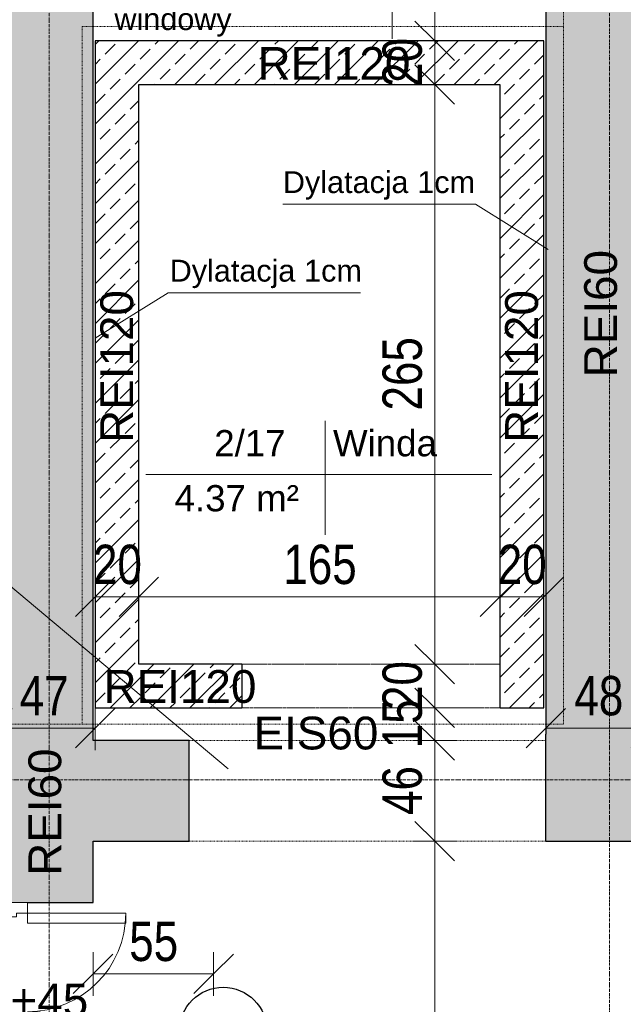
# Model space of a CAD drawing. Header units: centimetres. Extents: x 14827 to 20060, y -10807 to -8443.
# Tile 9 of 21: x 16206 to 16482, y -9471 to -9021. Entities that reach past the tile are written whole.
import ezdxf

# ---------------------------------------------------------------- set-up
doc = ezdxf.new("R2010")
doc.units = ezdxf.units.CM
for name, pattern in [('Aligning Line 1_8_', [0.635, 0.3175, -0.3175]), ('Linia siatki', [0.9925, 0.47, -0.2175, 0.0875, -0.2175]), ('Ponad', [0.396875, 0.238125, -0.15875])]:
    doc.linetypes.add(name, pattern=pattern)
for name, color, linetype, lineweight in [('A-ANNO-DIMS', 211, 'Continuous', 9), ('A-ANNO-DIMS-100', 211, 'Continuous', 9), ('A-AREA-IDEN', 2, 'Continuous', 9), ('A-DETL', 90, 'Continuous', 9), ('A-DETL-GENF', 92, 'Continuous', 9), ('A-DETL-MEDM', 33, 'Continuous', 25), ('A-DETL-THIN', 151, 'Continuous', 9), ('A-DOOR', 31, 'Continuous', 9), ('A-DOOR-FRAM', 31, 'Continuous', 18), ('A-WALL', 113, 'Continuous', 9), ('A-WALL-PATT', 111, 'Continuous', 25), ('G-ANNO-TEXT', 231, 'Continuous', 9), ('S-GRID', 1, 'Continuous', 9)]:
    doc.layers.add(name, color=color, linetype=linetype, lineweight=lineweight)
doc.styles.add('Arial_1', font='arial.ttf', dxfattribs={"height": 12})
doc.styles.add('Arial_2', font='arial.ttf', dxfattribs={"width": 0.8, "height": 18})
doc.styles.add('Arial_3', font='arial.ttf', dxfattribs={"height": 10})
doc.styles.add('Arial_4', font='arial.ttf', dxfattribs={"height": 15})
doc.dimstyles.new('Przekątna_-_1_8_mm_Arial', dxfattribs={"dimscale": 30.48, "dimtxt": 18.364669, "dimasz": 0.590551, "dimexe": 0.328084, "dimexo": 0.0625, "dimgap": 0.016404, "dimtad": 1, "dimdec": 0, "dimdsep": 46, "dimtxsty": 'Arial_2', "dimblk1": 'OBLIQUE', "dimblk2": 'OBLIQUE', "dimsah": 1, "dimcen": 0.09, "dimazin": 0, "dimtfac": 1, "dimtdec": 4, "dimtix": 1, "dimtmove": 0, "dimatfit": 3, "dimfxl": 0.328084, "dimfxlon": 1, "dimtvp": 1, "dimtolj": 1, "dimtzin": 0, "dimarcsym": 2})
doc.dimstyles.new('Przekątna_-_1_8_mm_Arial_1', dxfattribs={"dimscale": 30.48, "dimtxt": 18.364669, "dimasz": 0.590551, "dimexe": 0.328084, "dimexo": 0.0625, "dimgap": 0.016404, "dimtad": 1, "dimdec": 0, "dimdsep": 46, "dimtxsty": 'Arial_2', "dimblk1": 'OBLIQUE', "dimblk2": 'OBLIQUE', "dimsah": 1, "dimcen": 0.09, "dimazin": 0, "dimtfac": 1, "dimtdec": 4, "dimtix": 1, "dimtmove": 0, "dimatfit": 3, "dimfxl": 0.328084, "dimfxlon": 1, "dimtvp": 1, "dimtolj": 1, "dimtzin": 0, "dimarcsym": 2})
pattern_1 = [(45, (0, 0), (-9.123799, 9.123799), []), (45, (9.124, 0), (-9.123799, 9.123799), [6.452, -3.226])]

# ---------------------------------------------------------------- blocks, each defined once
blk = doc.blocks.new('Drzwi-korytarz-niesymetryczne-wpuszczane - 1350 x 2000mm-590928-6_Poziom posadzka II pietra')
at = {"layer": 'A-DOOR', "lineweight": 18}
for p, q in [((-63, 6.365), (-67.5, 6.365)), ((-67.5, 6.365), (-67.5, -83.635)), ((-63, -83.635), (-63, 6.365)), ((63, 6.365), (67.5, 6.365)), ((63, -38.635), (63, 6.365)), ((67.5, 6.365), (67.5, -38.635)), ((67.5, -38.635), (63, -38.635)), ((-67.5, -83.635), (-63, -83.635))]:
    blk.add_line(p, q, dxfattribs=at)
at = {"layer": 'A-DOOR'}
for centre, radius, start, end in [((-67.5, 6.365), 90, 270, 360), ((67.5, 6.365), 45, 180, 270)]:
    blk.add_arc(centre, radius, start, end, dxfattribs=at)
at = {"layer": 'A-DOOR-FRAM'}
for p, q in [((-72.5, 21.365), (-67.5, 21.365)), ((-72.5, 6.365), (-72.5, 21.365)), ((-67.5, 21.365), (-67.5, 16.44375)), ((67.5, 21.365), (72.5, 21.365)), ((67.5, 16.44375), (67.5, 21.365)), ((72.5, 21.365), (72.5, 6.365)), ((-67.5, 16.44375), (-65.9125, 16.44375)), ((-65.9125, 16.44375), (-65.9125, 11.34125)), ((65.9125, 16.44375), (67.5, 16.44375)), ((65.9125, 11.34125), (65.9125, 16.44375)), ((-67.5, 11.34125), (-67.5, 6.365)), ((-65.9125, 11.34125), (-67.5, 11.34125)), ((67.5, 11.34125), (65.9125, 11.34125)), ((67.5, 6.365), (67.5, 11.34125)), ((-67.5, 6.365), (-72.5, 6.365)), ((72.5, 6.365), (67.5, 6.365))]:
    blk.add_line(p, q, dxfattribs=at)
blk = doc.blocks.new('Otwór drzwiowy - 118x223-651258-6_Poziom posadzka II pietra')
at = {"layer": 'A-DETL-GENF', "linetype": 'Ponad'}
for p, q in [((58.18, 10), (-59.82, 10)), ((-59.82, -10), (58.18, -10))]:
    blk.add_line(p, q, dxfattribs=at)
at = {"layer": 'A-DETL-MEDM'}
for p, q in [((-59.82, 10), (-59.82, -10)), ((58.18, -10), (58.18, 10))]:
    blk.add_line(p, q, dxfattribs=at)
blk = doc.blocks.new('Etyk_pom_1_mala - Etyk_pom_1_mala-219433-6_Poziom posadzka II pietra')
at = {"layer": 'A-AREA-IDEN'}
for p, q in [((-0.0958, 0.1444), (-0.0958, -0.3781)), ((-0.9154, -0.1015), (0.6661, -0.1015))]:
    blk.add_line(p, q, dxfattribs=at)
blk = doc.blocks.new('DIMBLOCK158-6_Poziom posadzka II pietra')
at = {"layer": 'A-ANNO-DIMS-100'}
for p, q in [((16193.62, -9345.03), (16193.62, -9335.03)), ((16240.62, -9345.03), (16240.62, -9335.03)), ((16193.62, -9345.03), (16202.62, -9336.03)), ((16240.62, -9345.03), (16249.62, -9336.03)), ((16193.62, -9345.03), (16184.62, -9354.03)), ((16193.62, -9345.03), (16240.62, -9345.03)), ((16193.62, -9345.03), (16193.62, -9355.03)), ((16240.62, -9345.03), (16231.62, -9354.03)), ((16240.62, -9345.03), (16240.62, -9355.03))]:
    blk.add_line(p, q, dxfattribs=at)
at = {"layer": 'A-ANNO-DIMS-100', "color": 0, "insert": (16206.1, -9321.16), "char_height": 18, "width": 26.4451, "attachment_point": 1, "line_spacing_factor": 0.941778, "style": 'Arial_2'}
blk.add_mtext('47', dxfattribs=at)
blk = doc.blocks.new('_Oblique')
at = {"color": 0, "linetype": 'ByBlock', "lineweight": -2}
blk.add_line((-0.5, -0.5), (0.5, 0.5), dxfattribs=at)
blk = doc.blocks.new('DIMBLOCK159-6_Poziom posadzka II pietra')
at = {"layer": 'A-ANNO-DIMS-100'}
for p, q in [((16446.62, -9345.03), (16446.62, -9335.03)), ((16494.62, -9345.03), (16494.62, -9335.03)), ((16446.62, -9345.03), (16455.62, -9336.03)), ((16494.62, -9345.03), (16503.62, -9336.03)), ((16446.62, -9345.03), (16437.62, -9354.03)), ((16446.62, -9345.03), (16494.62, -9345.03)), ((16446.62, -9345.03), (16446.62, -9355.03)), ((16494.62, -9345.03), (16485.62, -9354.03)), ((16494.62, -9345.03), (16494.62, -9355.03))]:
    blk.add_line(p, q, dxfattribs=at)
at = {"layer": 'A-ANNO-DIMS-100', "color": 0, "insert": (16459.6, -9321.16), "char_height": 18, "width": 26.4451, "attachment_point": 1, "line_spacing_factor": 0.941778, "style": 'Arial_2'}
blk.add_mtext('48', dxfattribs=at)
blk = doc.blocks.new('DIMBLOCK230-6_Poziom posadzka II pietra')
at = {"layer": 'A-ANNO-DIMS-100'}
for p, q in [((16240.62, -9284.98), (16240.62, -9274.98)), ((16240.62, -9284.98), (16249.62, -9275.98)), ((16260.62, -9284.98), (16260.62, -9274.98)), ((16260.62, -9284.98), (16269.62, -9275.98)), ((16240.62, -9284.98), (16231.62, -9293.98)), ((16240.62, -9284.98), (16260.62, -9284.98)), ((16240.62, -9284.98), (16240.62, -9294.98)), ((16260.62, -9284.98), (16251.62, -9293.98)), ((16260.62, -9284.98), (16260.62, -9294.98))]:
    blk.add_line(p, q, dxfattribs=at)
at = {"layer": 'A-ANNO-DIMS-100', "color": 0, "insert": (16239.6, -9261.12), "char_height": 18, "width": 26.4451, "attachment_point": 1, "line_spacing_factor": 0.941778, "style": 'Arial_2'}
blk.add_mtext('20', dxfattribs=at)
blk = doc.blocks.new('DIMBLOCK231-6_Poziom posadzka II pietra')
at = {"layer": 'A-ANNO-DIMS-100'}
for p, q in [((16260.62, -9284.98), (16260.62, -9274.98)), ((16260.62, -9284.98), (16269.62, -9275.98)), ((16425.62, -9284.98), (16425.62, -9274.98)), ((16425.62, -9284.98), (16434.62, -9275.98)), ((16260.62, -9284.98), (16251.62, -9293.98)), ((16260.62, -9284.98), (16425.62, -9284.98)), ((16260.62, -9284.98), (16260.62, -9294.98)), ((16425.62, -9284.98), (16416.62, -9293.98)), ((16425.62, -9284.98), (16425.62, -9294.98))]:
    blk.add_line(p, q, dxfattribs=at)
at = {"layer": 'A-ANNO-DIMS-100', "color": 0, "insert": (16326.59, -9261.12), "char_height": 18, "width": 39.6677, "attachment_point": 1, "line_spacing_factor": 0.941778, "style": 'Arial_2'}
blk.add_mtext('165', dxfattribs=at)
blk = doc.blocks.new('DIMBLOCK232-6_Poziom posadzka II pietra')
at = {"layer": 'A-ANNO-DIMS-100'}
for p, q in [((16425.62, -9284.98), (16425.62, -9274.98)), ((16425.62, -9284.98), (16434.62, -9275.98)), ((16445.62, -9284.98), (16445.62, -9274.98)), ((16445.62, -9284.98), (16454.62, -9275.98)), ((16425.62, -9284.98), (16416.62, -9293.98)), ((16425.62, -9284.98), (16445.62, -9284.98)), ((16425.62, -9284.98), (16425.62, -9294.98)), ((16445.62, -9284.98), (16436.62, -9293.98)), ((16445.62, -9284.98), (16445.62, -9294.98))]:
    blk.add_line(p, q, dxfattribs=at)
at = {"layer": 'A-ANNO-DIMS-100', "color": 0, "insert": (16424.6, -9261.12), "char_height": 18, "width": 26.4451, "attachment_point": 1, "line_spacing_factor": 0.941778, "style": 'Arial_2'}
blk.add_mtext('20', dxfattribs=at)
blk = doc.blocks.new('DIMBLOCK243-6_Poziom posadzka II pietra')
at = {"layer": 'A-ANNO-DIMS-100'}
for p, q in [((16395.78, -9396.71), (16386.78, -9387.71)), ((16395.78, -9396.71), (16385.78, -9396.71)), ((16395.78, -9589.71), (16395.78, -9396.71)), ((16395.78, -9396.71), (16404.78, -9405.71)), ((16395.78, -9396.71), (16405.78, -9396.71)), ((16395.78, -9589.71), (16386.78, -9580.71)), ((16395.78, -9589.71), (16385.78, -9589.71)), ((16395.78, -9589.71), (16404.78, -9598.71)), ((16395.78, -9589.71), (16405.78, -9589.71))]:
    blk.add_line(p, q, dxfattribs=at)
at = {"layer": 'A-ANNO-DIMS-100', "color": 0, "insert": (16371.92, -9509.74), "char_height": 18, "width": 39.6677, "attachment_point": 1, "rotation": 90, "line_spacing_factor": 0.941778, "style": 'Arial_2'}
blk.add_mtext('193', dxfattribs=at)
blk = doc.blocks.new('DIMBLOCK244-6_Poziom posadzka II pietra')
at = {"layer": 'A-ANNO-DIMS-100'}
for p, q in [((16395.78, -9350.71), (16386.78, -9341.71)), ((16395.78, -9350.71), (16385.78, -9350.71)), ((16395.78, -9396.71), (16395.78, -9350.71)), ((16395.78, -9350.71), (16404.78, -9359.71)), ((16395.78, -9350.71), (16405.78, -9350.71)), ((16395.78, -9396.71), (16386.78, -9387.71)), ((16395.78, -9396.71), (16385.78, -9396.71)), ((16395.78, -9396.71), (16404.78, -9405.71)), ((16395.78, -9396.71), (16405.78, -9396.71))]:
    blk.add_line(p, q, dxfattribs=at)
at = {"layer": 'A-ANNO-DIMS-100', "color": 0, "insert": (16371.92, -9384.73), "char_height": 18, "width": 26.4451, "attachment_point": 1, "rotation": 90, "line_spacing_factor": 0.941778, "style": 'Arial_2'}
blk.add_mtext('46', dxfattribs=at)
blk = doc.blocks.new('DIMBLOCK245-6_Poziom posadzka II pietra')
at = {"layer": 'A-ANNO-DIMS-100'}
for p, q in [((16395.78, -9335.71), (16386.78, -9326.71)), ((16395.78, -9335.71), (16385.78, -9335.71)), ((16395.78, -9350.71), (16395.78, -9335.71)), ((16395.78, -9335.71), (16404.78, -9344.71)), ((16395.78, -9335.71), (16405.78, -9335.71)), ((16395.78, -9350.71), (16386.78, -9341.71)), ((16395.78, -9350.71), (16385.78, -9350.71)), ((16395.78, -9350.71), (16404.78, -9359.71)), ((16395.78, -9350.71), (16405.78, -9350.71))]:
    blk.add_line(p, q, dxfattribs=at)
at = {"layer": 'A-ANNO-DIMS-100', "color": 0, "insert": (16371.92, -9354.23), "char_height": 18, "width": 26.4451, "attachment_point": 1, "rotation": 90, "line_spacing_factor": 0.941778, "style": 'Arial_2'}
blk.add_mtext('15', dxfattribs=at)
blk = doc.blocks.new('DIMBLOCK246-6_Poziom posadzka II pietra')
at = {"layer": 'A-ANNO-DIMS-100'}
for p, q in [((16395.78, -9315.71), (16386.78, -9306.71)), ((16395.78, -9315.71), (16385.78, -9315.71)), ((16395.78, -9335.71), (16395.78, -9315.71)), ((16395.78, -9315.71), (16404.78, -9324.71)), ((16395.78, -9315.71), (16405.78, -9315.71)), ((16395.78, -9335.71), (16386.78, -9326.71)), ((16395.78, -9335.71), (16385.78, -9335.71)), ((16395.78, -9335.71), (16404.78, -9344.71)), ((16395.78, -9335.71), (16405.78, -9335.71))]:
    blk.add_line(p, q, dxfattribs=at)
at = {"layer": 'A-ANNO-DIMS-100', "color": 0, "insert": (16371.92, -9336.73), "char_height": 18, "width": 26.4451, "attachment_point": 1, "rotation": 90, "line_spacing_factor": 0.941778, "style": 'Arial_2'}
blk.add_mtext('20', dxfattribs=at)
blk = doc.blocks.new('DIMBLOCK247-6_Poziom posadzka II pietra')
at = {"layer": 'A-ANNO-DIMS-100'}
for p, q in [((16395.78, -9050.71), (16386.78, -9041.71)), ((16395.78, -9050.71), (16385.78, -9050.71)), ((16395.78, -9315.71), (16395.78, -9050.71)), ((16395.78, -9050.71), (16404.78, -9059.71)), ((16395.78, -9050.71), (16405.78, -9050.71)), ((16395.78, -9315.71), (16386.78, -9306.71)), ((16395.78, -9315.71), (16385.78, -9315.71)), ((16395.78, -9315.71), (16404.78, -9324.71)), ((16395.78, -9315.71), (16405.78, -9315.71))]:
    blk.add_line(p, q, dxfattribs=at)
at = {"layer": 'A-ANNO-DIMS-100', "color": 0, "insert": (16371.92, -9199.74), "char_height": 18, "width": 39.6677, "attachment_point": 1, "rotation": 90, "line_spacing_factor": 0.941778, "style": 'Arial_2'}
blk.add_mtext('265', dxfattribs=at)
blk = doc.blocks.new('DIMBLOCK248-6_Poziom posadzka II pietra')
at = {"layer": 'A-ANNO-DIMS-100'}
for p, q in [((16395.78, -9030.71), (16386.78, -9021.71)), ((16395.78, -9030.71), (16385.78, -9030.71)), ((16395.78, -9050.71), (16395.78, -9030.71)), ((16395.78, -9030.71), (16404.78, -9039.71)), ((16395.78, -9030.71), (16405.78, -9030.71)), ((16395.78, -9050.71), (16386.78, -9041.71)), ((16395.78, -9050.71), (16385.78, -9050.71)), ((16395.78, -9050.71), (16404.78, -9059.71)), ((16395.78, -9050.71), (16405.78, -9050.71))]:
    blk.add_line(p, q, dxfattribs=at)
at = {"layer": 'A-ANNO-DIMS-100', "color": 0, "insert": (16371.92, -9051.73), "char_height": 18, "width": 26.4451, "attachment_point": 1, "rotation": 90, "line_spacing_factor": 0.941778, "style": 'Arial_2'}
blk.add_mtext('20', dxfattribs=at)
blk = doc.blocks.new('DIMBLOCK249-6_Poziom posadzka II pietra')
at = {"layer": 'A-ANNO-DIMS-100'}
for p, q in [((16395.78, -8875.71), (16386.78, -8866.71)), ((16395.78, -8875.71), (16385.78, -8875.71)), ((16395.78, -9030.71), (16395.78, -8875.71)), ((16395.78, -8875.71), (16404.78, -8884.71)), ((16395.78, -8875.71), (16405.78, -8875.71)), ((16395.78, -9030.71), (16386.78, -9021.71)), ((16395.78, -9030.71), (16385.78, -9030.71)), ((16395.78, -9030.71), (16404.78, -9039.71)), ((16395.78, -9030.71), (16405.78, -9030.71))]:
    blk.add_line(p, q, dxfattribs=at)
at = {"layer": 'A-ANNO-DIMS-100', "color": 0, "insert": (16371.92, -8969.74), "char_height": 18, "width": 39.6677, "attachment_point": 1, "rotation": 90, "line_spacing_factor": 0.941778, "style": 'Arial_2'}
blk.add_mtext('155', dxfattribs=at)
blk = doc.blocks.new('DIMBLOCK268-6_Poziom posadzka II pietra')
at = {"layer": 'A-ANNO-DIMS-100'}
for p, q in [((16239.62, -9457.4), (16239.62, -9447.4)), ((16294.76, -9457.4), (16294.76, -9447.4)), ((16239.62, -9457.4), (16248.62, -9448.4)), ((16294.76, -9457.4), (16303.76, -9448.4)), ((16239.62, -9457.4), (16230.62, -9466.4)), ((16294.76, -9457.4), (16239.62, -9457.4)), ((16239.62, -9457.4), (16239.62, -9467.4)), ((16294.76, -9457.4), (16285.76, -9466.4)), ((16294.76, -9457.4), (16294.76, -9467.4))]:
    blk.add_line(p, q, dxfattribs=at)
at = {"layer": 'A-ANNO-DIMS-100', "color": 0, "insert": (16256.17, -9433.53), "char_height": 18, "width": 26.4451, "attachment_point": 1, "line_spacing_factor": 0.941778, "style": 'Arial_2'}
blk.add_mtext('55', dxfattribs=at)

msp = doc.modelspace()

# ---------------------------------------------------------------- hatches: boundary and pattern name
at = {"layer": 'A-WALL-PATT', "lineweight": 9}
h = msp.add_hatch(color=256, dxfattribs=at)
h.paths.add_polyline_path([(16193.62, -10415.71), (16239.62, -10415.71), (16239.62, -9569.71), (16193.62, -9569.71), (16193.62, -10350.71)])
h.paths.add_polyline_path([(16193.62, -9424.71), (16239.62, -9424.71), (16239.62, -8812.71), (16193.62, -8812.71), (16193.62, -9424.22)])
for points in [[(16483.27, -9396.71), (16494.62, -9396.71), (16494.62, -8875.71), (16446.62, -8875.71), (16446.62, -9396.71)], [(16283.62, -9396.71), (16283.62, -9350.71), (16239.62, -9350.71), (16239.62, -9396.71), (16275.4, -9396.71)]]:
    msp.add_hatch(color=256, dxfattribs=at).paths.add_polyline_path(points)
h = msp.add_hatch(dxfattribs=at)
h.set_pattern_fill('FP_1', color=256, style=0, pattern_type=2)
h.set_pattern_definition(pattern_1)
h.paths.add_polyline_path([(16240.62, -9315.71), (16260.62, -9315.71), (16260.62, -9030.71), (16240.62, -9030.71), (16240.62, -9066.94)])
h = msp.add_hatch(dxfattribs=at)
h.set_pattern_fill('FP_1', color=256, style=0, pattern_type=2)
h.set_pattern_definition(pattern_1)
h.paths.add_polyline_path([(16445.62, -9050.71), (16445.62, -9030.71), (16260.62, -9030.71), (16260.62, -9050.71), (16441.69, -9050.71)])
h = msp.add_hatch(dxfattribs=at)
h.set_pattern_fill('FP_1', color=256, style=0, pattern_type=2)
h.set_pattern_definition(pattern_1)
h.paths.add_polyline_path([(16445.62, -9315.71), (16445.62, -9050.71), (16425.62, -9050.71), (16425.65, -9315.71), (16441.69, -9315.71)])
h = msp.add_hatch(dxfattribs=at)
h.set_pattern_fill('FP_1', color=256, style=0, pattern_type=2)
h.set_pattern_definition(pattern_1)
h.paths.add_polyline_path([(16425.65, -9335.71), (16445.62, -9335.71), (16445.62, -9315.71), (16425.65, -9315.71)])
h.paths.add_polyline_path([(16240.62, -9335.71), (16307.65, -9335.71), (16307.65, -9315.71), (16240.62, -9315.71)])

# ---------------------------------------------------------------- linework, layer by layer
at = {"layer": 'A-DETL', "linetype": 'Aligning Line 1_8_', "lineweight": 18}
for p, q in [((16454.62, -8806.69), (16454.62, -9343.21)), ((16454.62, -9024.08), (16234.62, -9024.08)), ((16234.62, -9024.08), (16234.62, -9343.21)), ((16454.62, -9343.21), (16186.9, -9343.21))]:
    msp.add_line(p, q, dxfattribs=at)
at = {"layer": 'A-DETL', "linetype": 'Aligning Line 1_8_'}
for p, q in [((16283.62, -9350.71), (16446.62, -9350.71)), ((16283.62, -9396.71), (16446.62, -9396.71))]:
    msp.add_line(p, q, dxfattribs=at)
at = {"layer": 'A-DETL-MEDM'}
for p, q in [((16446.62, -9396.71), (16446.62, -9347.71)), ((16239.62, -9396.71), (16283.62, -9396.71))]:
    msp.add_line(p, q, dxfattribs=at)
msp.add_circle((16299.12, -9483.54), 20, dxfattribs=at)
at = {"layer": 'A-DETL-THIN'}
for p, q in [((16376.41, -9013.46), (16376.41, -9029.74)), ((16414.39, -9105.39), (16326.39, -9105.39)), ((16414.39, -9105.39), (16447.65, -9126.18)), ((16273.92, -9145.89), (16240.65, -9166.68)), ((16273.92, -9145.89), (16361.92, -9145.89)), ((16181.89, -9263.38), (16301.39, -9363.65))]:
    msp.add_line(p, q, dxfattribs=at)
at = {"layer": 'A-WALL', "lineweight": 25}
for p, q in [((16239.62, -9350.71), (16239.62, -8875.71)), ((16446.62, -8875.71), (16446.62, -9347.71)), ((16240.62, -9030.71), (16240.62, -9335.71)), ((16445.62, -9030.71), (16240.62, -9030.71)), ((16445.62, -9335.71), (16445.62, -9030.71)), ((16260.62, -9315.71), (16260.62, -9050.71)), ((16260.62, -9050.71), (16425.62, -9050.71)), ((16425.62, -9050.71), (16425.62, -9315.71)), ((16307.65, -9315.71), (16260.62, -9315.71)), ((16240.62, -9335.71), (16307.65, -9335.71)), ((16425.65, -9335.71), (16445.62, -9335.71)), ((16283.62, -9350.71), (16239.62, -9350.71)), ((16283.62, -9396.71), (16283.62, -9350.71)), ((16239.62, -9424.71), (16239.62, -9396.71)), ((16446.62, -9396.71), (16494.62, -9396.71)), ((16209.62, -9424.71), (16239.62, -9424.71))]:
    msp.add_line(p, q, dxfattribs=at)
at = {"layer": 'S-GRID', "linetype": 'Linia siatki'}
for p, q in [((16219.62, -8443.11), (16219.62, -10747.39)), ((16475.62, -8443.11), (16475.62, -10747.39)), ((14827.42, -9368.71), (18350.45, -9368.71))]:
    msp.add_line(p, q, dxfattribs=at)

# ---------------------------------------------------------------- block references
at = {"layer": 'A-AREA-IDEN', "xscale": 99.99999999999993, "yscale": 99.99999999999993, "zscale": 99.99999999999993}
msp.add_blockref('Etyk_pom_1_mala - Etyk_pom_1_mala-219433-6_Poziom posadzka II pietra', (16355.23, -9218.86), dxfattribs=at)
at = {"layer": 'A-DOOR'}
msp.add_blockref('Otwór drzwiowy - 118x223-651258-6_Poziom posadzka II pietra', (16367.47, -9325.71), dxfattribs=at)
at = {"layer": 'A-DOOR', "rotation": 89.99999999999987}
msp.add_blockref('Drzwi-korytarz-niesymetryczne-wpuszczane - 1350 x 2000mm-590928-6_Poziom posadzka II pietra', (16215.99, -9497.21), dxfattribs=at)

# ---------------------------------------------------------------- texts
at = {"layer": 'A-AREA-IDEN', "char_height": 12, "attachment_point": 1, "style": 'Arial_1'}
for s, insert, width in [('2/17', (16295.04, -9208.69), 42.4894), ('Winda', (16349.31, -9208.69), 63.3333), ('4.37 m²', (16276.9, -9233.86), 73.7552)]:
    msp.add_mtext(s, dxfattribs=dict(at, insert=insert, width=width))
at = {"layer": 'G-ANNO-TEXT', "color": 7, "attachment_point": 1}
for s, insert, char_height, width, style in [('windowy', (16249.41, -9015.74), 10, 64.135, 'Arial_3'), ('Dylatacj', (16326.41, -9090.29), 10, 60.1266, 'Arial_3'), (' 1cm', (16383.96, -9090.29), 10, 36.0759, 'Arial_3'), ('\\fArial|b0|i0|c238|p34|;a', (16376.02, -9090.29), 10, 9.6202, 'Arial_3'), ('Dylatacj', (16274.68, -9130.79), 10, 60.1266, 'Arial_3'), (' 1cm', (16332.23, -9130.79), 10, 36.0759, 'Arial_3'), ('\\fArial|b0|i0|c238|p34|;a', (16324.29, -9130.79), 10, 9.6202, 'Arial_3'), ('90+45', (16178.6, -9461.89), 15, 72.9536, 'Arial_4')]:
    msp.add_mtext(s, dxfattribs=dict(at, insert=insert, char_height=char_height, width=width, style=style))
at = {"layer": 'G-ANNO-TEXT', "color": 1, "char_height": 15, "attachment_point": 1, "style": 'Arial_4'}
for s, insert, width in [('REI120', (16314.8, -9033.51), 85.7806), ('REI120', (16244.43, -9318.47), 85.7806), ('EIS60', (16312.96, -9339.76), 69.7468)]:
    msp.add_mtext(s, dxfattribs=dict(at, insert=insert, width=width))
at = {"layer": 'G-ANNO-TEXT', "color": 1, "char_height": 15, "attachment_point": 1, "rotation": 90, "style": 'Arial_4'}
for s, insert, width in [('REI60', (16464.1, -9184.56), 71.3502), ('REI120', (16242.97, -9214.56), 85.7806), ('REI120', (16427.97, -9214.56), 85.7806), ('REI60', (16210.1, -9412.56), 71.3502)]:
    msp.add_mtext(s, dxfattribs=dict(at, insert=insert, width=width))

# ---------------------------------------------------------------- dimensions: what is measured, and where the dimension line sits
at = {"layer": 'A-ANNO-DIMS'}
for base, p1, p2, override, picture, middle in [((16395.78, -8875.71), (16385.78, -9030.71), (16385.78, -8875.71), {"dimpost": '<>', "dimfxl": 155}, 'DIMBLOCK249-6_Poziom posadzka II pietra', (16386.09, -8953.21)), ((16395.78, -9030.71), (16385.78, -9050.71), (16385.78, -9030.71), {"dimpost": '<>', "dimfxl": 20}, 'DIMBLOCK248-6_Poziom posadzka II pietra', (16386.09, -9040.71)), ((16395.78, -9050.71), (16385.78, -9315.71), (16385.78, -9050.71), {"dimpost": '<>', "dimfxl": 265}, 'DIMBLOCK247-6_Poziom posadzka II pietra', (16386.09, -9183.21)), ((16395.78, -9315.71), (16385.78, -9335.71), (16385.78, -9315.71), {"dimpost": '<>', "dimfxl": 20}, 'DIMBLOCK246-6_Poziom posadzka II pietra', (16386.09, -9325.71)), ((16395.78, -9335.71), (16385.78, -9350.71), (16385.78, -9335.71), {"dimpost": '<>', "dimfxl": 15}, 'DIMBLOCK245-6_Poziom posadzka II pietra', (16386.09, -9343.21)), ((16395.78, -9350.71), (16385.78, -9396.71), (16385.78, -9350.71), {"dimpost": '<>', "dimfxl": 46}, 'DIMBLOCK244-6_Poziom posadzka II pietra', (16386.09, -9373.71)), ((16395.78, -9396.71), (16385.78, -9589.71), (16385.78, -9396.71), {"dimpost": '<>', "dimfxl": 193}, 'DIMBLOCK243-6_Poziom posadzka II pietra', (16386.09, -9493.21))]:
    dim = msp.add_linear_dim(base=base, p1=p1, p2=p2, angle=90, dimstyle='Przekątna_-_1_8_mm_Arial', override=override, dxfattribs=at)
    dim.commit()
    dim.dimension.update_dxf_attribs({"geometry": picture, "text_midpoint": middle})
for base, p1, p2, dimstyle, override, picture, middle in [((16260.62, -9284.98), (16240.62, -9274.98), (16260.62, -9274.98), 'Przekątna_-_1_8_mm_Arial', {"dimpost": '<>', "dimfxl": 20}, 'DIMBLOCK230-6_Poziom posadzka II pietra', (16250.62, -9275.29)), ((16425.62, -9284.98), (16260.62, -9274.98), (16425.62, -9274.98), 'Przekątna_-_1_8_mm_Arial', {"dimpost": '<>', "dimfxl": 165}, 'DIMBLOCK231-6_Poziom posadzka II pietra', (16343.12, -9275.29)), ((16445.62, -9284.98), (16425.62, -9274.98), (16445.62, -9274.98), 'Przekątna_-_1_8_mm_Arial', {"dimpost": '<>', "dimfxl": 20}, 'DIMBLOCK232-6_Poziom posadzka II pietra', (16435.62, -9275.29)), ((16240.62, -9345.03), (16193.62, -9335.03), (16240.62, -9335.03), 'Przekątna_-_1_8_mm_Arial', {"dimpost": '<>', "dimfxl": 47}, 'DIMBLOCK158-6_Poziom posadzka II pietra', (16217.12, -9335.53)), ((16494.62, -9345.03), (16446.62, -9335.03), (16494.62, -9335.03), 'Przekątna_-_1_8_mm_Arial', {"dimpost": '<>', "dimfxl": 48}, 'DIMBLOCK159-6_Poziom posadzka II pietra', (16470.62, -9335.34)), ((16239.62, -9457.4), (16294.76, -9467.4), (16239.62, -9467.4), 'Przekątna_-_1_8_mm_Arial_1', {"dimpost": '<>', "dimfxl": 55.136517}, 'DIMBLOCK268-6_Poziom posadzka II pietra', (16267.19, -9447.75))]:
    dim = msp.add_linear_dim(base=base, p1=p1, p2=p2, dimstyle=dimstyle, override=override, dxfattribs=at)
    dim.commit()
    dim.dimension.update_dxf_attribs({"geometry": picture, "text_midpoint": middle})

doc.saveas('drawing.dxf')
